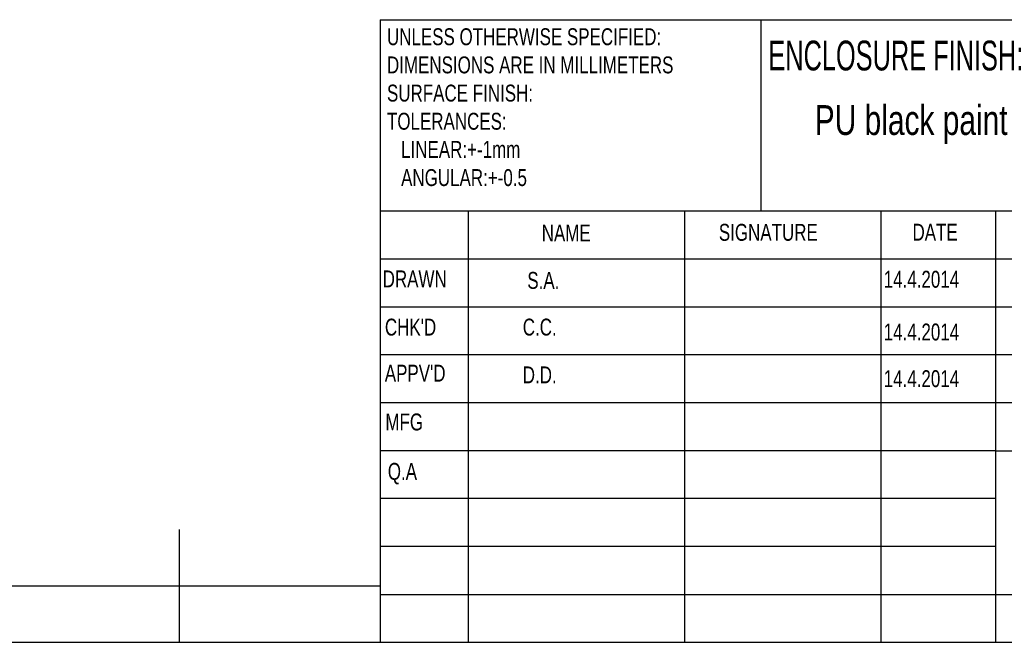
# Model space of a CAD drawing. Header units: millimetres. Extents: x 11171 to 13944, y 305 to 2246.
# Tile 6 of 14: x 12461 to 13052, y 305 to 679. Entities that reach past the tile are written whole.
import ezdxf

# ---------------------------------------------------------------- set-up
doc = ezdxf.new("R2010")
doc.units = ezdxf.units.MM
doc.styles.add('SLDTEXTSTYLE0', font='TXT', dxfattribs={"width": 0.75})

# ---------------------------------------------------------------- blocks, each defined once
blk = doc.blocks.new('NOTE50')
at = {"color": 7, "char_height": 1.5, "attachment_point": 1, "style": 'SLDTEXTSTYLE0'}
for s, insert in [('UNLESS OTHERWISE SPECIFIED:', (0, 2.5)), ('DIMENSIONS ARE IN MILLIMETERS', (0, 0)), ('SURFACE FINISH:', (0, -2.5)), ('TOLERANCES:', (0, -5)), ('   LINEAR:+-1mm', (0, -7.5)), ('   ANGULAR:+-0.5', (0, -10))]:
    blk.add_mtext(s, dxfattribs=dict(at, insert=insert))
blk = doc.blocks.new('1111')
at = {"color": 7, "linetype": 'Continuous'}
for p, q in [((3229.39, -380.89), (4165.39, -380.89)), ((3229.39, -380.89), (3229.39, -657.14)), ((3398.39, -465.89), (3398.39, -380.89)), ((4165.39, -465.89), (3229.39, -465.89)), ((3268.39, -465.89), (3268.39, -657.14)), ((3364.34, -465.89), (3364.34, -657.14)), ((3451.38, -465.89), (3451.38, -657.14)), ((3502.39, -657.14), (3502.39, -465.89)), ((3723.39, -487.14), (3229.39, -487.14)), ((3723.39, -508.39), (3229.39, -508.39)), ((3723.39, -529.64), (3229.39, -529.64)), ((3723.39, -550.89), (3229.39, -550.89)), ((3502.39, -572.14), (3229.39, -572.14)), ((3502.39, -572.14), (4165.39, -572.14)), ((3502.39, -593.4), (3229.39, -593.4)), ((3140.39, -657.14), (3140.39, -607.14)), ((3502.39, -614.64), (3229.39, -614.64)), ((2140.39, -632.14), (3229.39, -632.14)), ((3229.39, -635.89), (4165.39, -635.89)), ((2115.39, -657.14), (4165.39, -657.14))]:
    blk.add_line(p, q, dxfattribs=at)
at = {"xscale": 5.000000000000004, "yscale": 5.000000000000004, "zscale": 5.000000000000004}
blk.add_blockref('NOTE50', (3232.36, -397.21), dxfattribs=at)
at = {"color": 7, "attachment_point": 1, "style": 'SLDTEXTSTYLE0'}
for s, insert, char_height in [('{\\fTxt|b0|i0|c204|p2;ENCLOSURE} FINISH:', (3401.36, -390.18), 13.2292), ('PU black paint', (3422.09, -418.81), 13.2292), ('SIGNATURE', (3379.56, -471.5), 7.5), ('DATE', (3465.46, -471.43), 7.5), ('NAME', (3301, -471.81), 7.5), ('DRAWN', (3230.45, -492.16), 7.5), ('S.A.', (3294.61, -492.82), 7.5), ('14.4.2014', (3452.69, -492.32), 7.5), ("CHK'D", (3231.44, -513.54), 7.5), ('C.C.', (3292.59, -513.53), 7.5), ('14.4.2014', (3452.69, -515.71), 7.5), ("APPV'D", (3231.4, -533.99), 7.5), ('D.D.', (3292.59, -534.74), 7.5), ('14.4.2014', (3452.69, -536.41), 7.5), ('MFG', (3231.66, -555.64), 7.5), ('Q.A', (3232.73, -577.56), 7.5)]:
    blk.add_mtext(s, dxfattribs=dict(at, insert=insert, char_height=char_height))

msp = doc.modelspace()

# ---------------------------------------------------------------- block references
at = {"xscale": 1.352519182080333, "yscale": 1.352519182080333, "zscale": 1.352519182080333}
msp.add_blockref('1111', (8309.77, 1194.05), dxfattribs=at)

doc.saveas('drawing.dxf')
